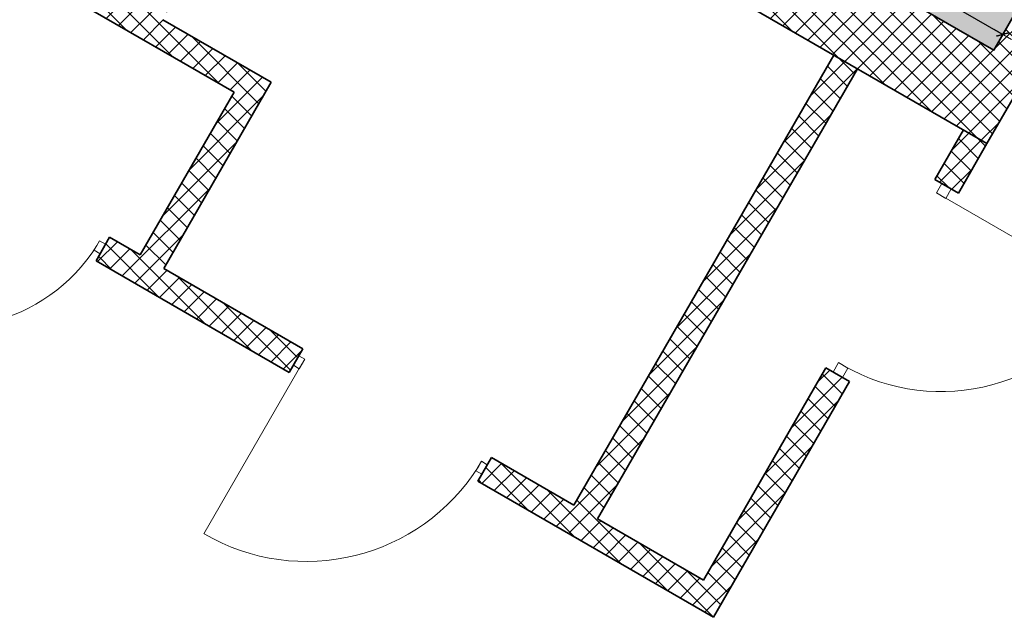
# Model space of a CAD drawing. Header units: millimetres. Extents: x 558 to 24951, y -5755 to 7551.
# Tile 3 of 32: x 22995 to 23357, y 6405 to 6625. Entities that reach past the tile are written whole.
import ezdxf

# ---------------------------------------------------------------- set-up
doc = ezdxf.new("R2010")
doc.units = ezdxf.units.MM
doc.layers.get('0').update_dxf_attribs({"color": 252})
doc.layers.get('Defpoints').update_dxf_attribs({"color": 252})
for name, color, linetype, lineweight in [('K_Grube', 252, 'Continuous', 35), ('K_Kreskowanie', 252, 'Continuous', 5), ('K_Stolarka', 252, 'Continuous', 15), ('K_Wyburzenia', 252, 'Continuous', 5), ('K_Wymiarowanie', 252, 'Continuous', 13)]:
    doc.layers.add(name, color=color, linetype=linetype, lineweight=lineweight)
doc.styles.add('Zwykły 50', font='romans.shx', dxfattribs={"width": 0.8, "oblique": 10, "height": 7.5})
doc.dimstyles.new('Skala_50', dxfattribs={"dimtxt": 7.5, "dimasz": 1, "dimexe": 1.25, "dimexo": 0.625, "dimgap": 3, "dimtad": 1, "dimdec": 1, "dimlfac": 10, "dimrnd": 0.5, "dimdsep": 46, "dimtxsty": 'Zwykły 50', "dimblk": 'Wymiar', "dimcen": 2.5, "dimse1": 1, "dimse2": 1, "dimazin": 0, "dimtfac": 1, "dimtdec": 1, "dimtix": 1, "dimtmove": 0, "dimatfit": 3, "dimfxl": 1, "dimtfill": 1, "dimarcsym": 0})
pattern_1 = [(45, (2962.861, -2454.189), (-3.5921024, 3.5921024), []), (135, (2962.861, -2454.189), (-3.5921024, -3.5921024), [])]

# ---------------------------------------------------------------- blocks, each defined once
blk = doc.blocks.new('Wymiar')
for p, q in [((0, -5), (0, 5)), ((-3.75, 0), (3.75, 0))]:
    blk.add_line(p, q)
at = {"const_width": 0.5}
blk.add_lwpolyline([(-1.77, -1.77), (1.77, 1.77)], dxfattribs=at)
blk = doc.blocks.new('*D809')
at = {"layer": 'Defpoints', "color": 0}
for p in [(23206.27, 6715.36), (23360.42, 6626.36), (23356.26, 6619.16)]:
    blk.add_point(p, dxfattribs=at)
at = {"layer": 'K_Wymiarowanie', "color": 0, "lineweight": -2, "ltscale": 5}
blk.add_line((23202.98, 6707.66), (23355.4, 6619.66), dxfattribs=at)
at = {"layer": 'K_Wymiarowanie', "color": 0, "linetype": 'ByBlock', "lineweight": -2}
for p, rotation in [((23202.11, 6708.16), 150.0000000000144), ((23356.26, 6619.16), 330.0000000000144)]:
    blk.add_blockref('Wymiar', p, dxfattribs=dict(at, rotation=rotation))
at = {"layer": 'K_Wymiarowanie', "color": 0, "ltscale": 5, "insert": (23282.56, 6669.5), "char_height": 7.5, "attachment_point": 5, "rotation": 330, "style": 'Zwykły 50', "bg_fill": 3, "box_fill_scale": 1.1, "bg_fill_color": 256, "bg_fill_true_color": 13158600, "bg_fill_transparency": 0}
blk.add_mtext('1780', dxfattribs=at)

msp = doc.modelspace()

# ---------------------------------------------------------------- hatches: boundary and pattern name
at = {"layer": 'K_Kreskowanie', "ltscale": 5}
h = msp.add_hatch(dxfattribs=at)
h.set_pattern_fill('ANSI37', color=256, scale=1.6)
h.set_pattern_definition(pattern_1)
h.paths.add_polyline_path([(23007.059, 7098.317), (22767.559, 6683.491), (22861.955, 6628.991), (22866.955, 6637.651), (22827.984, 6660.151), (22841.984, 6684.4), (22808.209, 6703.9), (22875.301, 6820.107), (22954.976, 6774.107), (22959.976, 6782.767), (22880.301, 6828.767), (23028.709, 7085.817), (23106.652, 7040.817), (23041.652, 6928.234), (23050.312, 6923.234), (23115.312, 7035.817), (23193.254, 6990.817), (23128.254, 6878.234), (23136.914, 6873.234), (23201.914, 6985.817), (23298.909, 6929.817), (23164.909, 6697.722), (23052.326, 6762.722), (22951.826, 6588.651), (22944.898, 6592.651), (22939.898, 6583.991), (22962.414, 6570.991), (22967.414, 6579.651), (22960.486, 6583.651), (22994.986, 6643.407), (23073.795, 6597.907), (23039.295, 6538.151), (23028.036, 6544.651), (23023.036, 6535.991), (23094.05, 6494.991), (23099.05, 6503.651), (23047.955, 6533.151), (23087.455, 6601.567), (23047.618, 6624.567), (23103.618, 6721.562), (23170.302, 6683.062), (23309.302, 6923.817), (23369.923, 6888.817), (23389.923, 6923.458), (23179.479, 7044.958), (23206.479, 7091.723), (23171.838, 7111.723), (23144.838, 7064.958), (23008.872, 7143.458), (22988.872, 7108.817)])
h.paths.add_polyline_path([(23038.957, 6629.567), (22999.986, 6652.067), (23055.986, 6749.062), (23094.957, 6726.562)], flags=16)
h.paths.add_polyline_path([(22803.209, 6695.24), (22828.324, 6680.74), (22819.324, 6665.151), (22794.209, 6679.651)], flags=16)
h = msp.add_hatch(dxfattribs=at)
h.set_pattern_fill('ANSI37', color=256, scale=1.6)
h.set_pattern_definition(pattern_1)
h.paths.add_polyline_path([(23314.792, 6903.327), (23362.423, 6875.827), (23369.923, 6888.817), (23309.302, 6923.817), (23170.302, 6683.062), (23350.435, 6579.062), (23489.435, 6819.817), (23467.784, 6832.317), (23460.284, 6819.327), (23468.944, 6814.327), (23352.944, 6613.409), (23198.792, 6702.409)])
h = msp.add_hatch(dxfattribs=at)
h.set_pattern_fill('ANSI37', color=256, scale=1.6)
h.set_pattern_definition(pattern_1)
h.paths.add_polyline_path([(23198.643, 6446.151), (23168.332, 6463.651), (23163.332, 6454.991), (23249.935, 6404.991), (23299.935, 6491.593), (23291.275, 6496.593), (23246.275, 6418.651), (23207.303, 6441.151), (23302.803, 6606.562), (23294.143, 6611.562)])
h = msp.add_hatch(dxfattribs=at)
h.set_pattern_fill('ANSI37', color=256, scale=1.6)
h.set_pattern_definition([(45, (2962.861, -2454.189), (-3.5921024, 3.5921024), []), (135, (2962.861, -2454.189), (-3.5921024, -3.5921024), [])])
h.paths.add_polyline_path([(23331.275, 6565.875), (23339.935, 6560.875), (23350.435, 6579.062), (23341.775, 6584.062)])
at = {"layer": 'K_Wyburzenia'}
h = msp.add_hatch(dxfattribs=at)
h.set_pattern_fill('AR-CONC', color=256, scale=0.05)
h.set_pattern_definition([(50, (21774.1485, 10065.275), (9.109233, -0.796954), [0.9525, -10.4775]), (355, (21774.1485, 10065.275), (-1.76217, 9.552842), [0.762, -8.38203]), (100.45144, (21774.908, 10065.209), (7.347062, 8.755888), [0.8095, -8.904512]), (46.1842, (21774.148, 10067.815), (13.553952, -2.102116), [1.42875, -15.71625]), (96.63556, (21775.278, 10067.64), (11.870207, 12.371306), [1.21425, -13.35678]), (351.18415, (21774.148, 10067.815), (11.870207, 12.371306), [1.143, -12.572987]), (21, (21775.4185, 10067.18), (7.58072, -5.11326), [0.9525, -10.4775]), (326, (21775.4185, 10067.18), (3.090101, 9.209398), [0.762, -8.382]), (71.45145, (21776.05, 10066.754), (10.67082, 4.096138), [0.8095, -8.904497]), (37.5, (21774.1485, 10065.2752), (0.1544302, 4.227752), [0, -8.2804, 0, -8.509, 0, -8.41375]), (7.5, (21774.1485, 10065.275), (3.340983, 5.009029), [0, -4.8514, 0, -8.0899, 0, -3.20675]), (327.5, (21771.3164, 10065.2752), (6.7795298, -0.2864372), [0, -3.175, 0, -9.906, 0, -13.1445]), (317.5, (21770.0464, 10065.275), (7.406459, 1.271325), [0, -4.1275, 0, -6.5786, 0, -9.3345])])
h.paths.add_polyline_path([(23314.792, 6903.327), (23468.944, 6814.327), (23352.944, 6613.409), (23198.792, 6702.409)])

# ---------------------------------------------------------------- linework, layer by layer
at = {"layer": 'K_Grube', "ltscale": 5}
for p, q in [((23489.435, 6819.817), (23350.435, 6579.062)), ((23468.944, 6814.327), (23352.944, 6613.409)), ((23352.944, 6613.409), (23198.792, 6702.409)), ((23350.435, 6579.062), (23170.302, 6683.062)), ((22994.986, 6643.407), (23073.795, 6597.907)), ((23047.618, 6624.567), (23087.455, 6601.567)), ((23198.643, 6446.151), (23294.143, 6611.562)), ((23207.303, 6441.151), (23302.803, 6606.562)), ((23087.455, 6601.567), (23047.955, 6533.151)), ((23073.795, 6597.907), (23039.295, 6538.151)), ((23331.275, 6565.875), (23341.775, 6584.062)), ((23350.435, 6579.062), (23339.935, 6560.875)), ((23339.935, 6560.875), (23331.275, 6565.875)), ((23023.036, 6535.991), (23028.036, 6544.651)), ((23039.295, 6538.151), (23028.036, 6544.651)), ((23094.05, 6494.991), (23023.036, 6535.991)), ((23099.05, 6503.651), (23047.955, 6533.151)), ((23094.05, 6494.991), (23099.05, 6503.651)), ((23246.275, 6418.651), (23291.275, 6496.593)), ((23299.935, 6491.593), (23291.275, 6496.593)), ((23249.935, 6404.991), (23299.935, 6491.593)), ((23163.332, 6454.991), (23168.332, 6463.651)), ((23198.643, 6446.151), (23168.332, 6463.651)), ((23249.935, 6404.991), (23163.332, 6454.991)), ((23246.275, 6418.651), (23207.303, 6441.151))]:
    msp.add_line(p, q, dxfattribs=at)
at = {"layer": 'K_Stolarka', "ltscale": 5}
for p, q in [((23333.873, 6564.375), (23331.873, 6560.911)), ((23331.873, 6560.911), (23335.337, 6558.911)), ((23333.605, 6559.911), (23395.959, 6523.911)), ((23335.337, 6558.911), (23337.337, 6562.375)), ((23022.371, 6539.839), (23024.371, 6543.303)), ((23026.536, 6542.053), (23024.371, 6543.303)), ((23024.536, 6538.589), (23022.371, 6539.839)), ((23097.55, 6501.053), (23099.715, 6499.803)), ((23097.715, 6496.339), (23099.715, 6499.803)), ((23293.873, 6495.093), (23295.873, 6498.557)), ((23295.873, 6498.557), (23299.337, 6496.557)), ((23098.715, 6498.071), (23062.715, 6435.717)), ((23095.55, 6497.589), (23097.715, 6496.339)), ((23299.337, 6496.557), (23297.337, 6493.093)), ((23162.667, 6458.839), (23164.667, 6462.303)), ((23166.832, 6461.053), (23164.667, 6462.303)), ((23164.832, 6457.589), (23162.667, 6458.839))]:
    msp.add_line(p, q, dxfattribs=at)
for centre, radius, start, end in [((22968.771, 6576.094), 64.599, 239.59824, 327.69537), ((23333.605, 6559.911), 72, 240, 330), ((23100.393, 6500.129), 74.622, 239.67446, 327.98726)]:
    msp.add_arc(centre, radius, start, end, dxfattribs=at)
at = {"layer": 'K_Wyburzenia'}
msp.add_lwpolyline([(23314.792, 6903.327), (23468.944, 6814.327), (23352.944, 6613.409), (23198.792, 6702.409)], close=True, dxfattribs=at)
msp.add_lwpolyline([(23314.792, 6903.327), (23468.944, 6814.327), (23352.944, 6613.409), (23198.792, 6702.409)], close=True, dxfattribs=at)

# ---------------------------------------------------------------- next in the draw order: dimensions: what is measured, and where the dimension line sits
at = {"layer": 'K_Wymiarowanie', "ltscale": 5}
dim = msp.add_aligned_dim(p1=(23206.27, 6715.362), p2=(23360.423, 6626.362), distance=-8.318, dimstyle='Skala_50', dxfattribs=at)
dim.commit()
dim.dimension.update_dxf_attribs({"geometry": '*D809', "text_midpoint": (23282.563, 6669.504)})

doc.saveas('drawing.dxf')
